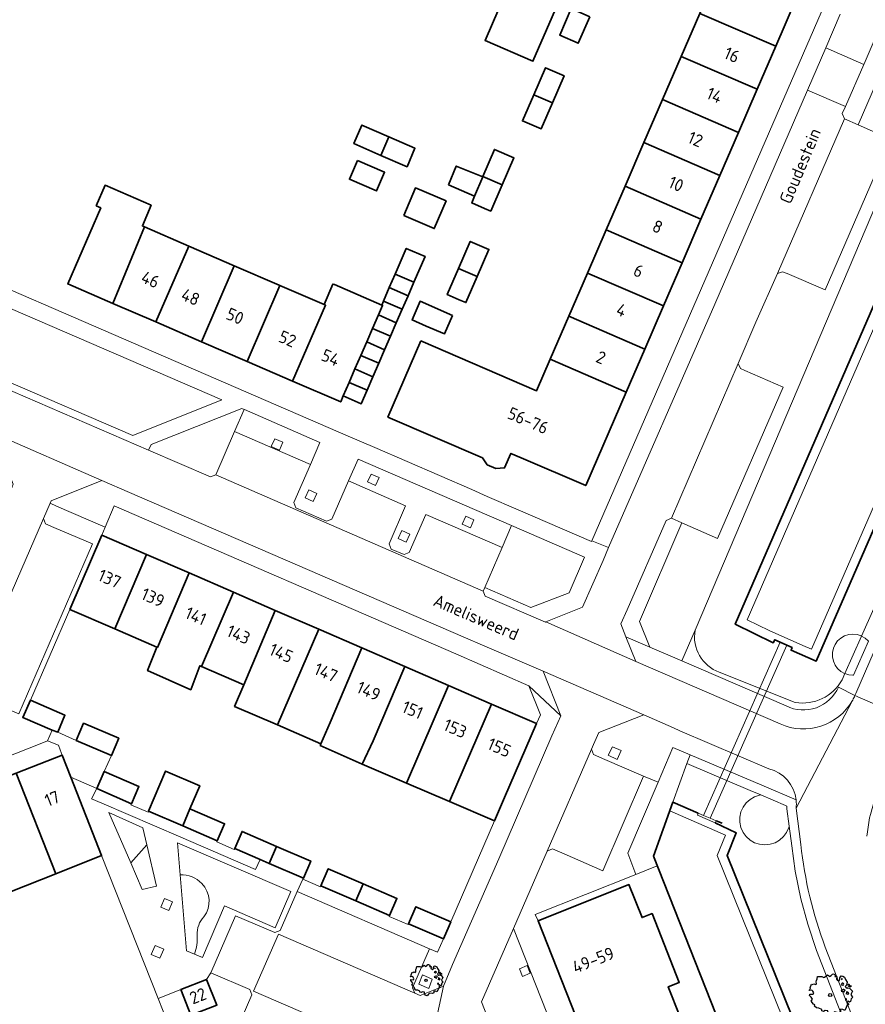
# Model space of a CAD drawing. Header units: metres. Extents: x 152391 to 157968, y 462336 to 467280.
# Tile 222 of 256: x 154868 to 154960, y 465073 to 465180. Entities that reach past the tile are written whole.
import ezdxf
from ezdxf.enums import TextEntityAlignment as Align

# ---------------------------------------------------------------- set-up
doc = ezdxf.new("R2010")
doc.units = ezdxf.units.M
doc.header["$LTSCALE"] = 0.75
doc.layers.get('0').update_dxf_attribs({"lineweight": 25})
for name, color, linetype, lineweight in [('B-GV-GR-BOOM-S', 252, 'Continuous', 25), ('B-WE-GK-BESCHOEIING-G', 251, 'GK-BESCHOEIING', 35), ('B-WE-GR-BEPLANTING_CULTUUR_HEESTERS-GV', 251, 'Continuous', 18), ('B-WE-GR-GROENVOORZIENING-GV', 251, 'Continuous', 18), ('B-WE-GR-HAAG-GV', 251, 'Continuous', 13), ('B-WE-IE-TERREINAFSCHEIDING_KUNSTMATIG_MUUR-GV', 251, 'Continuous', 18), ('B-WE-KW-KUNSTWERK_DUIKER-GV', 5, 'Continuous', 18), ('B-WE-OG-BEBOUWING-GV', 6, 'Continuous', 35), ('B-WE-OG-BEBOUWING-T18', 1, 'Continuous', 18), ('B-WE-OG-TERREIN_CULTUURSCHEIDING-GV', 251, 'Continuous', 18), ('B-WE-OG-TOPOGRAFIE-T18', 1, 'Continuous', 18), ('B-WE-OG-WATER_SLOOT-GV', 251, 'Continuous', 18), ('B-WE-VH-VERHARDING_ASFALT-GV', 251, 'Continuous', 18), ('B-WE-VH-VERHARDING_BETONSTRAATSTEEN-GV', 251, 'Continuous', 18), ('B-WE-VH-VERHARDING_HOUTSNIPPERS-GV', 251, 'Continuous', 18), ('B-WE-VH-VERHARDING_TEGEL-GV', 251, 'Continuous', 18)]:
    doc.layers.add(name, color=color, linetype=linetype, lineweight=lineweight)
doc.styles.add('NLCS-ISO-M750-T18', font='NLCS-ISO.ttf', dxfattribs={"height": 1.35})
doc.linetypes.add('GK-BESCHOEIING', pattern='A,30,-5,[1,NLCS.SHX,S=1,R=0,X=0,Y=0],-5', length=40)

# ---------------------------------------------------------------- blocks, each defined once
blk = doc.blocks.new('SGR-BOOM_21_30')
at = {"linetype": 'Continuous'}
for p, q in [((-1.13, 1.09), (-1.11, 1.19)), ((-1.12, 0.92), (-1.13, 1.09)), ((-1.11, 1.19), (-1.05, 1.33)), ((-1.05, 1.33), (-1.02, 1.5)), ((-1.02, 1.5), (-0.67, 1.5)), ((-0.67, 1.5), (-0.52, 1.43)), ((-0.52, 1.43), (-0.47, 1.45)), ((-0.47, 1.45), (-0.37, 1.55)), ((-0.37, 1.55), (-0.23, 1.65)), ((-0.23, 1.65), (-0.13, 1.58)), ((-0.13, 1.58), (-0.06, 1.52)), ((-0.06, 1.52), (0.07, 1.58)), ((0.07, 1.58), (0.2, 1.71)), ((0.2, 1.71), (0.26, 1.73)), ((0.26, 1.73), (0.33, 1.7)), ((0.33, 1.7), (0.39, 1.65)), ((0.4, 1.53), (0.38, 1.5)), ((0.38, 1.5), (0.53, 1.52)), ((0.39, 1.65), (0.4, 1.53)), ((0.54, 1.48), (0.51, 1.29)), ((0.51, 1.29), (0.57, 1.24)), ((0.53, 1.52), (0.54, 1.48)), ((0.57, 1.24), (0.69, 1.15)), ((0.69, 1.15), (0.75, 1.2)), ((0.75, 1.2), (0.8, 1.29)), ((0.79, 1.4), (0.89, 1.56)), ((0.8, 1.29), (0.79, 1.4)), ((0.89, 1.56), (1.02, 1.53)), ((0.97, 1.37), (0.93, 1.33)), ((0.93, 1.33), (0.95, 1.25)), ((0.95, 1.25), (0.96, 1.24)), ((0.96, 1.27), (0.97, 1.37)), ((1.02, 1.53), (1.16, 1.45)), ((1.16, 1.45), (1.25, 1.27)), ((1.25, 1.27), (1.38, 1.06)), ((-1.7, 0.37), (-1.66, 0.48)), ((-1.49, 0.41), (-1.7, 0.37)), ((-1.68, -0.03), (-1.67, 0.09)), ((-1.67, 0.09), (-1.39, 0.07)), ((-1.66, 0.48), (-1.6, 0.53)), ((-1.63, 0.58), (-1.53, 0.87)), ((-1.6, 0.53), (-1.63, 0.58)), ((-1.53, 0.87), (-1.46, 0.86)), ((-1.42, 0.33), (-1.49, 0.41)), ((-1.46, 0.86), (-1.34, 0.91)), ((-1.33, 0.18), (-1.42, 0.33)), ((-1.39, 0.07), (-1.33, 0.18)), ((-1.34, 0.91), (-1.18, 0.86)), ((-1.18, 0.86), (-1.12, 0.92)), ((0.94, 0.91), (0.89, 0.87)), ((0.89, 0.87), (0.93, 0.83)), ((0.93, 0.41), (0.89, 0.33)), ((0.89, 0.33), (1.03, 0.32)), ((0.93, 0.83), (0.98, 0.84)), ((1.05, 0.46), (0.93, 0.41)), ((0.97, 0.97), (0.94, 0.91)), ((1.03, 0.97), (0.97, 0.97)), ((0.98, 0.84), (1.03, 0.78)), ((1.08, 0.94), (1.03, 0.97)), ((1.03, 0.78), (1.08, 0.84)), ((1.03, 0.32), (1.11, 0.25)), ((1.11, 0.46), (1.05, 0.46)), ((1.12, 0.87), (1.08, 0.94)), ((1.08, 0.84), (1.12, 0.87)), ((1.22, 0.4), (1.11, 0.46)), ((1.11, 0.25), (1.2, 0.37)), ((1.2, 0.37), (1.24, 0.41)), ((1.32, 0.79), (1.23, 0.69)), ((1.23, 0.69), (1.27, 0.63)), ((1.27, 0.63), (1.38, 0.56)), ((1.34, 0.18), (1.31, 0.1)), ((1.43, 0.05), (1.31, 0.1)), ((1.38, 1.06), (1.32, 0.79)), ((1.36, 0.3), (1.34, 0.23)), ((1.34, 0.23), (1.34, 0.18)), ((1.43, 0.23), (1.36, 0.3)), ((1.38, 0.56), (1.44, 0.6)), ((1.47, 0.2), (1.43, 0.23)), ((1.43, 0.05), (1.51, 0.14)), ((1.47, 0.86), (1.44, 0.81)), ((1.44, 0.81), (1.46, 0.74)), ((1.44, 0.6), (1.57, 0.56)), ((1.46, 0.74), (1.53, 0.69)), ((1.54, 0.86), (1.47, 0.86)), ((1.51, 0.14), (1.47, 0.2)), ((1.53, 0.73), (1.64, 0.68)), ((1.53, 0.69), (1.54, 0.73)), ((1.62, 0.76), (1.54, 0.86)), ((1.57, 0.56), (1.64, 0.51)), ((1.73, 0.71), (1.62, 0.76)), ((1.64, 0.68), (1.73, 0.71)), ((1.64, 0.51), (1.81, 0.32)), ((1.72, 0.1), (1.67, 0.04)), ((1.67, 0.04), (1.76, -0.09)), ((1.81, 0.32), (1.72, 0.1)), ((-1.54, -0.18), (-1.68, -0.03)), ((-1.55, -0.51), (-1.49, -0.42)), ((-1.35, -0.75), (-1.55, -0.51)), ((-1.44, -0.32), (-1.54, -0.18)), ((-1.49, -0.42), (-1.44, -0.32)), ((-1.25, -0.78), (-1.35, -0.75)), ((-1.27, -0.9), (-1.25, -0.78)), ((-1.11, -1.05), (-1.27, -0.9)), ((-0.91, -1.08), (-1.11, -1.05)), ((1.29, -1.01), (1.18, -1.24)), ((1.29, -0.29), (1.24, -0.36)), ((1.24, -0.36), (1.25, -0.42)), ((1.26, -0.42), (1.33, -0.41)), ((1.33, -0.34), (1.29, -0.29)), ((1.36, -0.88), (1.29, -1.01)), ((1.33, -0.41), (1.33, -0.34)), ((1.37, -0.83), (1.36, -0.88)), ((1.48, -0.8), (1.37, -0.83)), ((1.46, -0.47), (1.39, -0.59)), ((1.39, -0.59), (1.43, -0.64)), ((1.43, -0.64), (1.5, -0.7)), ((1.58, -0.59), (1.46, -0.47)), ((1.5, -0.7), (1.48, -0.8)), ((1.66, -0.52), (1.58, -0.59)), ((1.68, -0.42), (1.66, -0.52)), ((1.72, -0.31), (1.68, -0.42)), ((1.84, -0.18), (1.72, -0.31)), ((1.76, -0.09), (1.84, -0.18)), ((-0.67, -1.18), (-0.91, -1.08)), ((-0.68, -1.29), (-0.67, -1.18)), ((-0.55, -1.33), (-0.68, -1.29)), ((-0.4, -1.26), (-0.55, -1.33)), ((-0.19, -1.28), (-0.4, -1.26)), ((-0.16, -1.43), (-0.19, -1.28)), ((-0.13, -1.49), (-0.16, -1.43)), ((-0.1, -1.61), (-0.13, -1.49)), ((0.11, -1.67), (-0.1, -1.61)), ((0.25, -1.52), (0.11, -1.67)), ((0.36, -1.38), (0.25, -1.52)), ((0.68, -1.44), (0.36, -1.38)), ((0.83, -1.36), (0.68, -1.44)), ((0.84, -1.16), (0.83, -1.36)), ((1.03, -1.18), (0.84, -1.16)), ((1.18, -1.24), (1.03, -1.18))]:
    blk.add_line(p, q, dxfattribs=at)
blk.add_circle((0, 0), 0.126, dxfattribs=at)
blk = doc.blocks.new('SGR-BOOM_31_50')
at = {"linetype": 'Continuous'}
for p, q in [((-0.49, 2.06), (-0.3, 2.2)), ((-0.3, 2.2), (-0.18, 2.11)), ((0.09, 2.11), (0.27, 2.28)), ((0.27, 2.28), (0.35, 2.31)), ((0.35, 2.31), (0.44, 2.26)), ((0.44, 2.26), (0.52, 2.2)), ((0.52, 2.2), (0.54, 2.04)), ((-2.18, 0.77), (-2.04, 1.17)), ((-2.04, 1.17), (-1.94, 1.14)), ((-1.94, 1.14), (-1.79, 1.21)), ((-1.79, 1.21), (-1.57, 1.14)), ((-1.57, 1.14), (-1.49, 1.23)), ((-1.51, 1.45), (-1.48, 1.58)), ((-1.49, 1.23), (-1.51, 1.45)), ((-1.48, 1.58), (-1.4, 1.78)), ((-1.4, 1.78), (-1.36, 2)), ((-1.36, 2), (-0.89, 2)), ((-0.89, 2), (-0.69, 1.91)), ((-0.69, 1.91), (-0.63, 1.93)), ((-0.63, 1.93), (-0.49, 2.06)), ((-0.18, 2.11), (-0.08, 2.02)), ((-0.08, 2.02), (0.09, 2.11)), ((0.54, 2.04), (0.51, 2)), ((0.51, 2), (0.71, 2.02)), ((0.72, 1.98), (0.68, 1.71)), ((0.68, 1.71), (0.75, 1.65)), ((0.71, 2.02), (0.72, 1.98)), ((0.75, 1.65), (0.92, 1.54)), ((0.92, 1.54), (1, 1.6)), ((1, 1.6), (1.06, 1.71)), ((1.05, 1.87), (1.19, 2.09)), ((1.06, 1.71), (1.05, 1.87)), ((1.19, 2.09), (1.36, 2.04)), ((1.25, 1.21), (1.19, 1.17)), ((1.19, 1.17), (1.23, 1.1)), ((1.3, 1.82), (1.23, 1.78)), ((1.23, 1.78), (1.27, 1.67)), ((1.23, 1.1), (1.31, 1.12)), ((1.3, 1.3), (1.25, 1.21)), ((1.27, 1.67), (1.28, 1.65)), ((1.28, 1.69), (1.3, 1.82)), ((1.37, 1.3), (1.3, 1.3)), ((1.31, 1.12), (1.37, 1.03)), ((1.36, 2.04), (1.54, 1.93)), ((1.44, 1.25), (1.37, 1.3)), ((1.37, 1.03), (1.44, 1.12)), ((1.5, 1.17), (1.44, 1.25)), ((1.44, 1.12), (1.5, 1.17)), ((1.54, 1.93), (1.67, 1.69)), ((1.67, 1.69), (1.84, 1.41)), ((1.84, 1.41), (1.76, 1.06)), ((1.96, 1.14), (1.92, 1.08)), ((1.92, 1.08), (1.95, 0.99)), ((2.06, 1.14), (1.96, 1.14)), ((2.16, 1.01), (2.06, 1.14)), ((-2.27, 0.49), (-2.21, 0.64)), ((-1.99, 0.55), (-2.27, 0.49)), ((-2.24, -0.04), (-2.22, 0.11)), ((-2.22, 0.11), (-1.85, 0.09)), ((-2.21, 0.64), (-2.13, 0.71)), ((-2.13, 0.71), (-2.18, 0.77)), ((-1.9, 0.44), (-1.99, 0.55)), ((-1.77, 0.25), (-1.9, 0.44)), ((-1.85, 0.09), (-1.77, 0.25)), ((1.23, 0.55), (1.19, 0.44)), ((1.19, 0.44), (1.37, 0.42)), ((1.4, 0.62), (1.23, 0.55)), ((1.37, 0.42), (1.48, 0.33)), ((1.48, 0.62), (1.4, 0.62)), ((1.62, 0.53), (1.48, 0.62)), ((1.48, 0.33), (1.61, 0.49)), ((1.61, 0.49), (1.65, 0.55)), ((1.76, 1.06), (1.64, 0.93)), ((1.64, 0.93), (1.7, 0.84)), ((1.7, 0.84), (1.84, 0.75)), ((1.79, 0.25), (1.75, 0.14)), ((1.91, 0.07), (1.75, 0.14)), ((1.81, 0.4), (1.79, 0.31)), ((1.79, 0.31), (1.79, 0.25)), ((1.9, 0.31), (1.81, 0.4)), ((1.84, 0.75), (1.92, 0.79)), ((1.96, 0.27), (1.9, 0.31)), ((1.91, 0.07), (2.01, 0.18)), ((1.92, 0.79), (2.09, 0.75)), ((1.95, 0.99), (2.04, 0.93)), ((2.01, 0.18), (1.96, 0.27)), ((2.04, 0.97), (2.18, 0.9)), ((2.04, 0.93), (2.06, 0.97)), ((2.09, 0.75), (2.18, 0.68)), ((2.3, 0.95), (2.16, 1.01)), ((2.18, 0.9), (2.3, 0.95)), ((2.18, 0.68), (2.41, 0.42)), ((2.29, 0.14), (2.23, 0.05)), ((2.23, 0.05), (2.35, -0.13)), ((2.41, 0.42), (2.29, 0.14)), ((-2.05, -0.24), (-2.24, -0.04)), ((-2.07, -0.67), (-1.99, -0.56)), ((-1.8, -1), (-2.07, -0.67)), ((-1.91, -0.43), (-2.05, -0.24)), ((-1.99, -0.56), (-1.91, -0.43)), ((-1.67, -1.05), (-1.8, -1)), ((-1.7, -1.2), (-1.67, -1.05)), ((1.72, -0.39), (1.65, -0.48)), ((1.65, -0.48), (1.67, -0.56)), ((1.68, -0.56), (1.78, -0.54)), ((1.78, -0.45), (1.72, -0.39)), ((1.78, -0.54), (1.78, -0.45)), ((1.98, -1.07), (1.82, -1.11)), ((1.95, -0.63), (1.85, -0.78)), ((1.85, -0.78), (1.9, -0.85)), ((1.9, -0.85), (1.99, -0.94)), ((2.1, -0.78), (1.95, -0.63)), ((1.99, -0.94), (1.98, -1.07)), ((2.21, -0.7), (2.1, -0.78)), ((2.24, -0.56), (2.21, -0.7)), ((2.29, -0.41), (2.24, -0.56)), ((2.46, -0.24), (2.29, -0.41)), ((2.35, -0.13), (2.46, -0.24)), ((-1.48, -1.4), (-1.7, -1.2)), ((-1.22, -1.44), (-1.48, -1.4)), ((-0.89, -1.57), (-1.22, -1.44)), ((-0.91, -1.72), (-0.89, -1.57)), ((-0.73, -1.77), (-0.91, -1.72)), ((-0.53, -1.68), (-0.73, -1.77)), ((-0.25, -1.7), (-0.53, -1.68)), ((-0.21, -1.9), (-0.25, -1.7)), ((-0.18, -1.99), (-0.21, -1.9)), ((-0.13, -2.14), (-0.18, -1.99)), ((0.34, -2.03), (0.15, -2.23)), ((0.47, -1.83), (0.34, -2.03)), ((0.91, -1.92), (0.47, -1.83)), ((1.11, -1.81), (0.91, -1.92)), ((1.13, -1.55), (1.11, -1.81)), ((1.37, -1.57), (1.13, -1.55)), ((1.58, -1.66), (1.37, -1.57)), ((1.72, -1.35), (1.58, -1.66)), ((1.81, -1.18), (1.72, -1.35)), ((1.82, -1.11), (1.81, -1.18)), ((0.15, -2.23), (-0.13, -2.14))]:
    blk.add_line(p, q, dxfattribs=at)
blk.add_circle((0, 0), 0.169, dxfattribs=at)

msp = doc.modelspace()

# ---------------------------------------------------------------- linework, layer by layer
at = {"layer": 'B-WE-GK-BESCHOEIING-G'}
for points in [[(154945.88, 465114.8), (154950.02, 465112.79), (154950.18, 465113.11), (154952.07, 465112.26), (154951.96, 465111.96), (154954.69, 465110.78), (154983.83, 465177.66)], [(154972.67, 465176.47), (154945.88, 465114.8), (154950.02, 465112.79), (154950.18, 465113.11), (154950.76, 465112.85)], [(154936.99, 465089.59), (154939.12, 465095.47)], [(154939.12, 465095.47), (154941.86, 465094.27)], [(154943.71, 465093.2), (154945.99, 465092.11), (154945, 465089.68), (154959.28, 465054.27)], [(154943.81, 465093.44), (154944.48, 465093.18)], [(154952.87, 465049.41), (154936.99, 465089.59)]]:
    msp.add_lwpolyline(points, dxfattribs=at)
at = {"layer": 'B-WE-GR-BEPLANTING_CULTUUR_HEESTERS-GV'}
for points in [[(154880.43, 465135.3), (154890.1, 465139.16), (154862.84, 465150.94), (154866.36, 465141.39)], [(154891.48, 465135.74), (154892.53, 465138.12), (154892.28, 465138.22), (154882.44, 465134.34), (154882.14, 465133.7), (154888.86, 465130.8), (154889.44, 465131.01), (154891.47, 465135.74)], [(154920.56, 465123.13), (154918.66, 465118.77), (154923.68, 465116.62), (154927.83, 465118.2), (154929.52, 465122.09), (154921.57, 465125.51)], [(154938.78, 465094.53), (154939.12, 465095.47), (154940.64, 465099.65), (154940.98, 465100.59), (154939.1, 465101.39), (154937.5, 465097.63), (154934.23, 465089.92), (154935.08, 465087.61), (154937.41, 465088.53), (154936.99, 465089.59)], [(154880.2, 465088.88), (154881.95, 465090.84), (154881.53, 465092.67), (154877.83, 465094.33)]]:
    msp.add_lwpolyline(points, close=True, dxfattribs=at)
msp.add_lwpolyline([(154887.14, 465078.94), (154888.01, 465078.57), (154890.41, 465084.19), (154895.91, 465081.81), (154897.6, 465085.74), (154885.3, 465091.03), (154885.59, 465087.58)], dxfattribs=at)
for points in [[(154885.59, 465087.58, -0.221908), (154887.92, 465086.61)], [(154887.92, 465086.61, -0.378983), (154888.15, 465083.01)], [(154888.15, 465083.01, 0.206077), (154887.44, 465081.01)], [(154887.44, 465081.01, -0.084037), (154887.14, 465078.94)]]:
    msp.add_lwpolyline(points, format="xyb", dxfattribs=at)
at = {"layer": 'B-WE-GR-GROENVOORZIENING-GV'}
for points in [[(154895.48, 465134.1), (154896.36, 465133.7), (154896.73, 465134.57), (154895.86, 465134.95)], [(154905.94, 465130.26), (154906.81, 465129.86), (154907.18, 465130.73), (154906.31, 465131.11)], [(154899.17, 465128.53), (154900.04, 465128.13), (154900.41, 465129.01), (154899.54, 465129.38)], [(154916.23, 465125.68), (154917.11, 465125.28), (154917.48, 465126.15), (154916.61, 465126.53)], [(154909.27, 465124.1), (154910.14, 465123.71), (154910.52, 465124.58), (154909.65, 465124.96)], [(154932.07, 465100.55), (154933.05, 465100.09), (154933.48, 465101.08), (154932.54, 465101.48)], [(154885.85, 465092.88), (154882.14, 465094.48), (154882.09, 465094.36), (154880.23, 465095.17), (154880.28, 465095.29), (154876.52, 465096.93), (154875.95, 465095.83), (154877.06, 465095.35), (154885.64, 465091.64), (154893.77, 465088.14), (154894.25, 465089.24), (154891.5, 465090.43), (154891.45, 465090.32), (154889.56, 465091.14), (154889.61, 465091.26)], [(154883.47, 465084.04), (154884.34, 465083.68), (154884.74, 465084.63), (154883.86, 465084.99)], [(154883.8, 465079.47), (154882.85, 465079.88), (154882.43, 465078.91), (154883.38, 465078.5)], [(154922.46, 465077.35), (154922.77, 465076.53), (154923.61, 465076.89), (154923.28, 465077.7)], [(154911.91, 465076.7), (154911.51, 465075.67), (154912.59, 465075.23), (154912.97, 465076.23)]]:
    msp.add_lwpolyline(points, close=True, dxfattribs=at)
at = {"layer": 'B-WE-GR-HAAG-GV'}
msp.add_lwpolyline([(154880.28, 465095.29), (154876.52, 465096.93), (154875.95, 465095.83), (154877.06, 465095.35), (154885.64, 465091.64), (154893.77, 465088.14), (154894.25, 465089.24), (154891.5, 465090.43), (154891.45, 465090.32), (154889.56, 465091.14), (154889.61, 465091.26), (154885.85, 465092.88), (154882.14, 465094.48), (154882.09, 465094.36), (154880.23, 465095.17)], close=True, dxfattribs=at)
at = {"layer": 'B-WE-IE-TERREINAFSCHEIDING_KUNSTMATIG_MUUR-GV'}
msp.add_lwpolyline([(154941.86, 465094.27), (154941.77, 465094.03), (154943.71, 465093.2), (154943.81, 465093.44), (154943.16, 465093.72), (154942.44, 465094.02)], close=True, dxfattribs=at)
at = {"layer": 'B-WE-KW-KUNSTWERK_DUIKER-GV'}
msp.add_lwpolyline([(154951.48, 465112.53), (154950.76, 465112.85), (154942.44, 465094.02), (154943.16, 465093.72)], close=True, dxfattribs=at)
at = {"layer": 'B-WE-OG-BEBOUWING-GV'}
for points in [[(154927.49, 465184.23), (154922.27, 465186.49), (154918.71, 465178.23), (154923.91, 465175.97)], [(154942.05, 465181.17), (154950.29, 465177.6), (154952.44, 465182.55), (154944.19, 465186.12)], [(154930.07, 465180.8), (154928.05, 465181.68), (154926.81, 465178.8), (154928.82, 465177.92)], [(154950.29, 465177.6), (154942.05, 465181.17), (154940.02, 465176.49), (154948.27, 465172.92)], [(154948.27, 465172.92), (154940.02, 465176.49), (154937.99, 465171.81), (154946.24, 465168.24)], [(154924, 465172.32), (154926.02, 465171.44), (154927.29, 465174.38), (154925.27, 465175.26)], [(154926.02, 465171.44), (154924, 465172.32), (154922.77, 465169.49), (154924.79, 465168.61)], [(154935.97, 465167.13), (154944.22, 465163.55), (154946.24, 465168.24), (154937.99, 465171.81)], [(154907.39, 465165.73), (154908.26, 465167.75), (154905.31, 465169.03), (154904.45, 465167.01)], [(154908.26, 465167.75), (154907.39, 465165.73), (154910.23, 465164.5), (154911.09, 465166.52)], [(154944.22, 465163.55), (154935.97, 465167.13), (154933.92, 465162.38), (154942.16, 465158.81)], [(154920.55, 465162.53), (154921.83, 465165.46), (154919.72, 465166.38), (154918.47, 465163.43)], [(154904.84, 465165.17), (154903.97, 465163.15), (154906.91, 465161.88), (154907.78, 465163.9)], [(154914.72, 465162.55), (154917.57, 465161.32), (154918.45, 465163.39), (154915.58, 465164.58)], [(154918.45, 465163.39), (154917.57, 465161.32), (154917.26, 465160.58), (154918.65, 465159.97), (154919.32, 465159.68), (154920.55, 465162.53), (154918.47, 465163.43)], [(154876.46, 465160.24), (154876.94, 465160.03), (154873.36, 465151.77), (154878.27, 465149.65), (154881.7, 465157.97), (154881.47, 465158.07), (154882.41, 465160.31), (154877.41, 465162.5)], [(154909.87, 465159.2), (154913.19, 465157.78), (154914.47, 465160.79), (154911.14, 465162.2)], [(154933.92, 465162.38), (154931.86, 465157.63), (154940.11, 465154.06), (154942.16, 465158.81)], [(154882.93, 465147.64), (154886.5, 465155.89), (154881.7, 465157.97), (154878.27, 465149.65)], [(154929.83, 465152.95), (154938.08, 465149.38), (154940.11, 465154.06), (154931.86, 465157.63)], [(154887.88, 465145.49), (154891.46, 465153.75), (154886.5, 465155.89), (154882.93, 465147.64)], [(154915.83, 465153.46), (154917.85, 465152.58), (154919.12, 465155.51), (154917.1, 465156.39)], [(154908.93, 465152.83), (154910.97, 465151.95), (154912.18, 465154.75), (154910.14, 465155.63)], [(154887.88, 465145.49), (154892.84, 465143.35), (154896.41, 465151.6), (154896.34, 465151.64), (154891.46, 465153.75)], [(154910.97, 465151.95), (154908.93, 465152.83), (154908.3, 465151.37), (154910.33, 465150.48)], [(154917.85, 465152.58), (154915.83, 465153.46), (154914.6, 465150.61), (154915.9, 465150.05), (154916.62, 465149.74)], [(154927.81, 465148.27), (154936.06, 465144.69), (154938.08, 465149.38), (154929.83, 465152.95)], [(154892.84, 465143.35), (154897.79, 465141.2), (154901.37, 465149.46), (154901.21, 465149.53), (154896.41, 465151.6)], [(154901.37, 465149.46), (154897.79, 465141.2), (154903.02, 465138.94), (154903.3, 465139.6), (154903.94, 465141.07), (154904.57, 465142.53), (154905.21, 465144), (154905.84, 465145.46), (154906.48, 465146.93), (154907.11, 465148.4), (154907.56, 465149.43), (154907.47, 465149.47), (154902.34, 465151.69), (154902.18, 465151.76), (154901.21, 465149.53)], [(154908.3, 465151.37), (154907.66, 465149.9), (154909.7, 465149.02), (154910.33, 465150.48)], [(154909.06, 465147.55), (154909.7, 465149.02), (154907.66, 465149.9), (154907.47, 465149.47), (154907.56, 465149.43), (154907.11, 465148.4)], [(154915.16, 465148.35), (154911.64, 465149.88), (154910.77, 465147.86), (154912.31, 465147.19), (154914.29, 465146.34)], [(154909.06, 465147.55), (154907.11, 465148.4), (154906.48, 465146.93), (154908.43, 465146.09)], [(154934.03, 465140.01), (154936.06, 465144.69), (154927.81, 465148.27), (154925.79, 465143.59)], [(154908.43, 465146.09), (154906.48, 465146.93), (154905.84, 465145.46), (154907.79, 465144.62)], [(154905.84, 465145.46), (154905.21, 465144), (154907.16, 465143.15), (154907.79, 465144.62)], [(154911.73, 465145.58), (154908.15, 465137.31), (154918.42, 465132.86), (154918.64, 465132.54), (154918.94, 465132.1), (154919.86, 465131.7), (154920.83, 465131.77), (154921.52, 465133.36), (154922.63, 465132.88), (154929.64, 465129.85), (154934.03, 465140.01), (154925.79, 465143.59), (154924.29, 465140.14)], [(154905.21, 465144), (154904.57, 465142.53), (154906.52, 465141.69), (154907.16, 465143.15)], [(154903.94, 465141.07), (154905.89, 465140.22), (154906.52, 465141.69), (154904.57, 465142.53)], [(154905.89, 465140.22), (154903.94, 465141.07), (154903.3, 465139.6), (154905.25, 465138.75)], [(154873.57, 465116.39), (154878.46, 465114.28), (154881.93, 465122.36), (154877.08, 465124.46)], [(154886.54, 465120.36), (154881.93, 465122.36), (154878.46, 465114.28), (154883.05, 465112.29), (154883.1, 465112.27)], [(154886.54, 465120.36), (154883.1, 465112.27), (154883.05, 465112.29), (154882.04, 465109.75), (154886.72, 465107.67), (154887.72, 465110.28), (154887.88, 465110.21), (154891.37, 465118.27)], [(154895.9, 465116.3), (154891.37, 465118.27), (154887.88, 465110.21), (154892.5, 465108.21)], [(154895.9, 465116.3), (154892.5, 465108.21), (154891.48, 465105.86), (154896.14, 465103.85), (154900.63, 465114.25)], [(154905.31, 465112.23), (154900.63, 465114.25), (154896.14, 465103.85), (154900.87, 465101.8), (154901.88, 465104.13)], [(154905.31, 465112.23), (154901.88, 465104.13), (154900.87, 465101.8), (154900.8, 465101.63), (154905.36, 465099.6), (154906.54, 465102.12), (154909.97, 465110.21)], [(154914.74, 465108.14), (154909.97, 465110.21), (154906.54, 465102.12), (154905.36, 465099.6), (154910.18, 465097.53)], [(154919.41, 465106.12), (154914.74, 465108.14), (154910.18, 465097.53), (154914.85, 465095.53)], [(154872.27, 465103.05), (154873.06, 465104.91), (154869.3, 465106.54), (154868.48, 465104.67), (154871.67, 465103.3)], [(154914.85, 465095.53), (154919.73, 465093.44), (154919.74, 465093.44), (154920.81, 465095.95), (154924.3, 465104), (154919.41, 465106.12)], [(154878.11, 465100.53), (154878.91, 465102.41), (154875.08, 465104.04), (154874.28, 465102.16)], [(154873.69, 465098.16), (154872.74, 465100.57), (154867.75, 465098.6), (154872.08, 465087.69), (154877.04, 465089.65)], [(154862.89, 465096.69), (154867.22, 465085.77), (154872.08, 465087.69), (154867.75, 465098.6)], [(154877.31, 465098.8), (154876.52, 465096.93), (154880.28, 465095.29), (154881.09, 465097.15)], [(154885.85, 465092.88), (154886.63, 465094.73), (154887.71, 465097.25), (154883.99, 465098.84), (154882.14, 465094.48)], [(154886.63, 465094.73), (154885.85, 465092.88), (154889.61, 465091.26), (154890.41, 465093.11)], [(154896.05, 465090.65), (154892.3, 465092.28), (154891.5, 465090.43), (154894.25, 465089.24), (154895.26, 465088.8)], [(154898.96, 465087.2), (154899.76, 465089.05), (154896.05, 465090.65), (154895.26, 465088.8)], [(154905.47, 465086.59), (154901.67, 465088.23), (154900.87, 465086.37), (154904.67, 465084.73)], [(154908.33, 465083.15), (154909.13, 465085), (154905.47, 465086.59), (154904.67, 465084.73)], [(154930.09, 465068.34), (154939.87, 465072.21), (154938.61, 465075.4), (154939.8, 465075.87), (154936.85, 465083.36), (154935.76, 465082.92), (154934.33, 465086.5), (154924.47, 465082.57)], [(154914.17, 465080.62), (154914.79, 465082.04), (154914.98, 465082.47), (154911.19, 465084.1), (154910.39, 465082.25)], [(154885.65, 465075.09), (154886.75, 465072.3), (154889.56, 465073.41), (154888.45, 465076.19)]]:
    msp.add_lwpolyline(points, close=True, dxfattribs=at)
at = {"layer": 'B-WE-OG-TERREIN_CULTUURSCHEIDING-GV'}
for points in [[(154940.1, 465110.8), (154941.53, 465114.16), (154968.73, 465178.16), (154967.35, 465178.76), (154967.39, 465178.86), (154965.06, 465179.88), (154963.69, 465179.33), (154959.23, 465169.05), (154962.77, 465167.51), (154955.65, 465151.13), (154951.51, 465152.89), (154951.01, 465153.1), (154950.47, 465152.89), (154948.14, 465147.62), (154946.21, 465143.11), (154946.45, 465142.57), (154946.91, 465142.37), (154951.08, 465140.55), (154943.95, 465124.1), (154940.08, 465125.81), (154935.49, 465115.09), (154936.62, 465112.3)], [(154957.8, 465109.43), (154958.21, 465109.29), (154958.67, 465109.25), (154958.75, 465109.25), (154960.36, 465112.96), (154960.34, 465112.98), (154959.99, 465113.29), (154959.62, 465113.51)]]:
    msp.add_lwpolyline(points, close=True, dxfattribs=at)
for points in [[(154957.11, 465107.96), (154958.89, 465107.04), (154958.99, 465107.28), (154981.39, 465159.03), (154988.46, 465175.29)], [(154987.14, 465175.41), (154986.59, 465174.18), (154984.4, 465169.24), (154984.39, 465169.23), (154974.58, 465147.15), (154974.58, 465146.4), (154974.47, 465145.54), (154973.64, 465143.61), (154973.41, 465143.38), (154973.01, 465143.14), (154972.77, 465143.09), (154966.62, 465129.26), (154965.4, 465126.51), (154959.62, 465113.51), (154959.99, 465113.29), (154960.34, 465112.98), (154960.36, 465112.96), (154958.75, 465109.25), (154958.67, 465109.25), (154958.21, 465109.29), (154957.8, 465109.43), (154957.5, 465108.74)], [(154941.53, 465114.16), (154940.1, 465110.8), (154951.42, 465105.91)], [(154952.4, 465106.29), (154944.15, 465109.58)], [(154952.5, 465095.7), (154948.76, 465097.29), (154940.98, 465100.59), (154940.64, 465099.65), (154947.52, 465096.73), (154948.65, 465096.25), (154951.36, 465095.1), (154951.5, 465095.04), (154951.5, 465094.73), (154951.75, 465092.86), (154952.03, 465090.72), (154952.38, 465087.98), (154953.01, 465084.95), (154953.77, 465082.19), (154954.73, 465079.35), (154957.04, 465073.41), (154958.6, 465069.4), (154964.36, 465054.59)], [(154953.02, 465090.85), (154952.5, 465094.8)], [(154965.29, 465054.95), (154959.49, 465069.88), (154955.67, 465079.69)]]:
    msp.add_lwpolyline(points, dxfattribs=at)
for points in [[(154944.15, 465109.58, -0.366584), (154941.53, 465114.16)], [(154957.5, 465108.74, -0.315258), (154952.4, 465106.29)], [(154951.42, 465105.91, 0.425003), (154957.11, 465107.96)], [(154952.5, 465094.8, 0.056541), (154952.5, 465095.7)], [(154955.67, 465079.69, -0.064497), (154953.02, 465090.85)]]:
    msp.add_lwpolyline(points, format="xyb", dxfattribs=at)
at = {"layer": 'B-WE-OG-WATER_SLOOT-GV'}
for points in [[(155029.88, 465209.78), (155000, 465197.97), (154978.27, 465189.38), (154972.67, 465176.47), (154973.58, 465176.08), (154947.18, 465115.28), (154949.57, 465114.12), (154953.23, 465112.5), (154954.17, 465112.09), (154982.93, 465178.11), (154984.74, 465180.86), (154986.55, 465183.04), (154988.22, 465184.7), (154990.4, 465186.49), (154992.35, 465187.81), (154994.83, 465189.16), (154995.69, 465189.56), (155054.77, 465213.02), (155054.12, 465214.73), (155053.7, 465215.85), (155052.59, 465218.75)], [(154959.62, 465113.51), (154959.58, 465113.53), (154959.14, 465113.67), (154958.67, 465113.72), (154958.21, 465113.67), (154957.77, 465113.53), (154957.36, 465113.29), (154957.01, 465112.98), (154956.74, 465112.6), (154956.55, 465112.18), (154956.45, 465111.72), (154956.45, 465111.25), (154956.55, 465110.79), (154956.74, 465110.36), (154957.01, 465109.99), (154957.36, 465109.67), (154957.77, 465109.44), (154957.8, 465109.43)], [(154951.75, 465092.86), (154951.5, 465094.73), (154951.5, 465095.04), (154951.36, 465095.1), (154948.65, 465096.25), (154948.53, 465096.23), (154947.99, 465096.05), (154947.49, 465095.76), (154947.07, 465095.38), (154946.73, 465094.92), (154946.5, 465094.4), (154946.38, 465093.84), (154946.38, 465093.27), (154946.5, 465092.71), (154946.73, 465092.18), (154947.07, 465091.72), (154947.49, 465091.34), (154947.99, 465091.05), (154948.53, 465090.88), (154949.1, 465090.82), (154949.67, 465090.88), (154950.21, 465091.05), (154950.71, 465091.34), (154951.14, 465091.72), (154951.47, 465092.18), (154951.7, 465092.71)]]:
    msp.add_lwpolyline(points, close=True, dxfattribs=at)
for points in [[(154968.73, 465178.16), (154941.53, 465114.16)], [(154982.93, 465178.11), (154954.17, 465112.09), (154953.23, 465112.5), (154949.57, 465114.12), (154947.18, 465115.28), (154973.58, 465176.08)], [(154963.1, 465130.08), (154954.69, 465110.78), (154951.96, 465111.96), (154952.07, 465112.26), (154951.48, 465112.53), (154950.76, 465112.85), (154950.18, 465113.11), (154950.02, 465112.79), (154945.88, 465114.8), (154972.67, 465176.47)], [(154972.67, 465176.47), (154945.88, 465114.8), (154950.02, 465112.79), (154950.18, 465113.11), (154950.76, 465112.85), (154951.48, 465112.53), (154952.07, 465112.26), (154951.96, 465111.96), (154954.69, 465110.78), (154963.1, 465130.08)], [(154957.5, 465108.74), (154957.8, 465109.43), (154957.77, 465109.44), (154957.36, 465109.67), (154957.01, 465109.99), (154956.74, 465110.36), (154956.55, 465110.79), (154956.45, 465111.25), (154956.45, 465111.72), (154956.55, 465112.18), (154956.74, 465112.6), (154957.01, 465112.98), (154957.36, 465113.29), (154957.77, 465113.53), (154958.21, 465113.67), (154958.67, 465113.72), (154959.14, 465113.67), (154959.58, 465113.53), (154959.62, 465113.51), (154965.4, 465126.51)], [(154944.15, 465109.58), (154952.4, 465106.29)], [(154940.64, 465099.65), (154939.12, 465095.47), (154941.86, 465094.27), (154942.44, 465094.02), (154943.16, 465093.72), (154943.81, 465093.44), (154943.71, 465093.2), (154945.99, 465092.11), (154945, 465089.68), (154959.28, 465054.27)], [(154957.04, 465073.41), (154954.73, 465079.35), (154953.77, 465082.19), (154953.01, 465084.95), (154952.38, 465087.98), (154952.03, 465090.72), (154951.75, 465092.86), (154951.7, 465092.71), (154951.47, 465092.18), (154951.14, 465091.72), (154950.71, 465091.34), (154950.21, 465091.05), (154949.67, 465090.88), (154949.1, 465090.82), (154948.53, 465090.88), (154947.99, 465091.05), (154947.49, 465091.34), (154947.07, 465091.72), (154946.73, 465092.18), (154946.5, 465092.71), (154946.38, 465093.27), (154946.38, 465093.84), (154946.5, 465094.4), (154946.73, 465094.92), (154947.07, 465095.38), (154947.49, 465095.76), (154947.99, 465096.05), (154948.53, 465096.23), (154948.65, 465096.25), (154947.52, 465096.73), (154940.64, 465099.65)], [(154939.12, 465095.47), (154938.78, 465094.53), (154944.82, 465091.88), (154943.92, 465089.68), (154958.33, 465053.93)], [(154959.28, 465054.27), (154945, 465089.68), (154945.99, 465092.11), (154943.71, 465093.2), (154941.77, 465094.03), (154941.86, 465094.27), (154939.12, 465095.47)], [(154958.33, 465053.93), (154943.92, 465089.68), (154944.82, 465091.88), (154938.78, 465094.53), (154936.99, 465089.59), (154937.41, 465088.53), (154952.9, 465049.34), (154950.68, 465044.25), (154941.52, 465040.68), (154936.18, 465038.56)]]:
    msp.add_lwpolyline(points, dxfattribs=at)
for points in [[(154941.53, 465114.16, 0.366584), (154944.15, 465109.58)], [(154952.4, 465106.29, 0.315258), (154957.5, 465108.74)]]:
    msp.add_lwpolyline(points, format="xyb", dxfattribs=at)
at = {"layer": 'B-WE-VH-VERHARDING_ASFALT-GV'}
for points in [[(154988.46, 465175.29), (154981.39, 465159.03), (154958.99, 465107.28), (154958.89, 465107.04), (154964.46, 465104.64), (154974.62, 465128.15), (154974.62, 465128.16), (154979.66, 465139.77), (154991.2, 465166.47), (154992.58, 465169.65), (154992.88, 465170.24)], [(154950.77, 465103.97), (154935.09, 465110.76), (154925.29, 465115.05), (154925.26, 465115.03), (154918.73, 465117.84), (154918.5, 465118.4), (154889.44, 465131.01), (154888.86, 465130.8), (154882.14, 465133.7), (154866.05, 465140.66), (154864.08, 465136.06), (154865.24, 465135.55), (154877.06, 465130.41), (154877.07, 465130.42), (154880.08, 465129.1), (154900.76, 465120.15), (154916.33, 465113.42), (154918.68, 465112.4), (154925.01, 465109.68), (154925.02, 465109.68), (154935.94, 465104.94), (154939.19, 465103.52), (154939.87, 465103.22), (154949.53, 465099.09)], [(154958.65, 465106.56), (154958.62, 465106.51), (154952.5, 465094.8), (154953.02, 465090.85)], [(154960.19, 465091.78), (154960.25, 465092.23), (154960.46, 465093.75), (154960.57, 465094.12), (154961.26, 465096.57), (154961.98, 465098.77), (154962.12, 465099.22), (154962.74, 465100.64), (154964.46, 465104.64), (154958.89, 465107.04)], [(154952.5, 465094.8), (154958.62, 465106.51)], [(154955.67, 465079.69), (154959.49, 465069.88), (154965.29, 465054.95)]]:
    msp.add_lwpolyline(points, dxfattribs=at)
for points in [[(154958.89, 465107.04, -0.018257), (154958.65, 465106.56)], [(154958.62, 465106.51, -0.388855), (154950.77, 465103.97)], [(154949.53, 465099.09, -0.312676), (154952.5, 465095.7)], [(154952.5, 465095.7, -0.056541), (154952.5, 465094.8)], [(154953.02, 465090.85, 0.064497), (154955.67, 465079.69)]]:
    msp.add_lwpolyline(points, format="xyb", dxfattribs=at)
at = {"layer": 'B-WE-VH-VERHARDING_BETONSTRAATSTEEN-GV'}
for points in [[(154957.3, 465181.08), (154955.72, 465177.42), (154959.86, 465175.62), (154960.01, 465175.95), (154963, 465182.99)], [(154804.57, 465079.89), (154826.38, 465088.54), (154829.46, 465089.76), (154831.29, 465090.51), (154836.56, 465092.57), (154853.17, 465099.19), (154860.14, 465101.92), (154861.76, 465105.65), (154862.37, 465107.05), (154870.72, 465126.29), (154871.44, 465127.93), (154871.57, 465128.21), (154877.06, 465130.41), (154865.24, 465135.55), (154867.44, 465130.02), (154867.32, 465129.73), (154866.64, 465128.16), (154859.51, 465111.69), (154857.82, 465107.79)], [(154919.85, 465069.88), (154918.31, 465073.77), (154921.79, 465081.72), (154924.34, 465087.56), (154925.45, 465090.15), (154930.27, 465101.22), (154930.48, 465101.71), (154931.06, 465103.03), (154935.94, 465104.94), (154925.02, 465109.68), (154926.92, 465104.85), (154925.96, 465102.65), (154920.19, 465089.32), (154915.18, 465077.81), (154914.17, 465075.48), (154911.92, 465064.93)]]:
    msp.add_lwpolyline(points, dxfattribs=at)
for points in [[(154957.85, 465171.04), (154959.86, 465175.62), (154955.72, 465177.42), (154953.73, 465172.83)], [(154953.73, 465172.83), (154943.65, 465149.56), (154932.13, 465123.13), (154931.52, 465121.73), (154929.3, 465116.63), (154925.29, 465115.05), (154935.09, 465110.76), (154934.01, 465113.43), (154933.45, 465114.82), (154934.16, 465116.36), (154938.37, 465126.07), (154938.95, 465126.31), (154946.21, 465143.11), (154948.14, 465147.62), (154950.47, 465152.89), (154957.76, 465169.69), (154957.52, 465170.29), (154957.85, 465171.04)], [(154951.51, 465152.89), (154955.65, 465151.13), (154962.77, 465167.51), (154959.23, 465169.05), (154957.76, 465169.69), (154950.47, 465152.89), (154951.01, 465153.1)], [(154940.08, 465125.81), (154943.95, 465124.1), (154951.08, 465140.55), (154946.91, 465142.37), (154946.45, 465142.57), (154946.21, 465143.11), (154938.95, 465126.31)], [(154891.48, 465135.74), (154899.73, 465132.16), (154900.76, 465134.55), (154892.55, 465138.11), (154892.53, 465138.12)], [(154920.56, 465123.13), (154912.28, 465126.72), (154910.47, 465122.6), (154909.9, 465122.37), (154908.49, 465122.96), (154908.28, 465123.53), (154910.07, 465127.67), (154903.86, 465130.37), (154902.04, 465126.22), (154901.47, 465126), (154898.13, 465127.45), (154897.91, 465128.01), (154899.73, 465132.16), (154891.48, 465135.74), (154891.47, 465135.74), (154889.44, 465131.01), (154918.5, 465118.4), (154918.66, 465118.77)], [(154895.48, 465134.1), (154895.86, 465134.95), (154896.73, 465134.57), (154896.36, 465133.7)], [(154903.86, 465130.37), (154910.07, 465127.67), (154908.28, 465123.53), (154908.49, 465122.96), (154909.9, 465122.37), (154910.47, 465122.6), (154912.28, 465126.72), (154920.56, 465123.13), (154921.57, 465125.51), (154904.91, 465132.74)], [(154905.94, 465130.26), (154906.31, 465131.11), (154907.18, 465130.73), (154906.81, 465129.86)], [(154863.86, 465106.85), (154868.04, 465105.04), (154876.06, 465123.52), (154871.86, 465125.31), (154870.95, 465125.7), (154870.72, 465126.29), (154862.37, 465107.05), (154862.92, 465107.26)], [(154916.23, 465125.68), (154916.61, 465126.53), (154917.48, 465126.15), (154917.11, 465125.28)], [(154909.27, 465124.1), (154909.65, 465124.96), (154910.52, 465124.58), (154910.14, 465123.71)], [(154927.28, 465089.84), (154931.5, 465088.01), (154935.93, 465098.3), (154931.73, 465100.11), (154930.48, 465100.65), (154930.27, 465101.22), (154925.45, 465090.15), (154926.02, 465090.39)], [(154891.59, 465083.11), (154888.9, 465076.91), (154893.14, 465075.09), (154893.38, 465074.54), (154891.52, 465070.25), (154904.23, 465064.76), (154905.9, 465064.04), (154907.79, 465068.27), (154908.34, 465068.5), (154893.54, 465074.91), (154896.26, 465081.11), (154911.06, 465074.69), (154910.82, 465075.28), (154912.67, 465079.53), (154898.28, 465085.77), (154896.44, 465081.52), (154895.86, 465081.29)], [(154911.92, 465064.93), (154914.17, 465075.48), (154911.64, 465074.46), (154911.06, 465074.69), (154896.26, 465081.11), (154893.54, 465074.91), (154908.34, 465068.5), (154910.94, 465067.37)], [(154924.62, 465059.22), (154924.36, 465058.63), (154925.99, 465054.47), (154915.56, 465050.37), (154913.95, 465054.46), (154913.8, 465054.85), (154912.17, 465054.23), (154908.8, 465046.42), (154932.1, 465055.62), (154921.79, 465081.72), (154918.31, 465073.77), (154919.85, 465069.88), (154920.43, 465069.62), (154920.48, 465069.64), (154924.62, 465071.27), (154928.75, 465060.86)], [(154922.46, 465077.35), (154923.28, 465077.7), (154923.61, 465076.89), (154922.77, 465076.53)]]:
    msp.add_lwpolyline(points, close=True, dxfattribs=at)
at = {"layer": 'B-WE-VH-VERHARDING_HOUTSNIPPERS-GV'}
msp.add_lwpolyline([(154881.95, 465090.84), (154880.2, 465088.88), (154881.46, 465085.98), (154883, 465086.33)], close=True, dxfattribs=at)
msp.add_lwpolyline([(154885.59, 465087.58), (154886.28, 465079.31), (154887.14, 465078.94)], dxfattribs=at)
for points in [[(154887.92, 465086.61, 0.221908), (154885.59, 465087.58)], [(154888.15, 465083.01, 0.378983), (154887.92, 465086.61)], [(154887.44, 465081.01, -0.206077), (154888.15, 465083.01)], [(154887.14, 465078.94, 0.084037), (154887.44, 465081.01)]]:
    msp.add_lwpolyline(points, format="xyb", dxfattribs=at)
at = {"layer": 'B-WE-VH-VERHARDING_TEGEL-GV'}
for points in [[(154959.86, 465175.62), (154957.85, 465171.04), (154957.52, 465170.29), (154957.76, 465169.69), (154959.23, 465169.05), (154963.69, 465179.33), (154965.06, 465179.88), (154967.39, 465178.86), (154970.57, 465186.11), (154970.41, 465186.5), (154969.8, 465188.03), (154966.62, 465186.77)], [(154963, 465182.99), (154960.01, 465175.95), (154959.86, 465175.62)], [(154957.48, 465181.56), (154956.94, 465181.8), (154955.68, 465182.34), (154930.3, 465123.86), (154932.13, 465123.13)], [(154932.13, 465123.13), (154943.65, 465149.56), (154953.73, 465172.83), (154955.72, 465177.42), (154957.3, 465181.08)], [(154866.05, 465140.66), (154882.14, 465133.7), (154882.44, 465134.34), (154892.28, 465138.22), (154892.53, 465138.12), (154892.55, 465138.11), (154900.76, 465134.55), (154899.73, 465132.16), (154897.91, 465128.01), (154898.13, 465127.45), (154901.47, 465126), (154902.04, 465126.22), (154903.86, 465130.37), (154904.91, 465132.74), (154921.57, 465125.51), (154929.52, 465122.09), (154927.83, 465118.2), (154923.68, 465116.62), (154918.66, 465118.77), (154918.5, 465118.4), (154918.73, 465117.84), (154925.26, 465115.03), (154925.29, 465115.05), (154929.3, 465116.63), (154931.52, 465121.73), (154932.13, 465123.13), (154930.3, 465123.86), (154930.27, 465123.79), (154922.3, 465127.23), (154918.92, 465128.69), (154917.28, 465129.43), (154906.74, 465133.99), (154903.84, 465135.24), (154836.24, 465164.5)], [(154828.7, 465085.37), (154870.74, 465101.96), (154871.15, 465102.12), (154871.67, 465103.3), (154868.48, 465104.67), (154869.3, 465106.54), (154873.57, 465116.39), (154877.08, 465124.46), (154877.44, 465125.33), (154872.13, 465127.63), (154871.44, 465127.93), (154870.72, 465126.29), (154870.95, 465125.7), (154871.86, 465125.31), (154876.06, 465123.52), (154868.04, 465105.04)], [(154951.42, 465105.91), (154940.1, 465110.8), (154936.62, 465112.3), (154934.01, 465113.43), (154935.09, 465110.76)], [(154935.09, 465110.76), (154950.77, 465103.97)], [(154958.89, 465107.04), (154957.11, 465107.96)], [(154958.62, 465106.51), (154958.65, 465106.56)], [(154949.53, 465099.09), (154939.87, 465103.22), (154939.19, 465103.52), (154935.94, 465104.94), (154931.06, 465103.03), (154930.48, 465101.71), (154930.27, 465101.22), (154930.48, 465100.65), (154931.73, 465100.11), (154935.93, 465098.3)], [(154935.93, 465098.3), (154937.5, 465097.63), (154939.1, 465101.39), (154940.98, 465100.59), (154948.76, 465097.29), (154952.5, 465095.7)]]:
    msp.add_lwpolyline(points, dxfattribs=at)
for points in [[(154880.43, 465135.3), (154866.36, 465141.39), (154862.84, 465150.94), (154890.1, 465139.16)], [(154871.44, 465127.93), (154872.13, 465127.63), (154877.44, 465125.33), (154878.42, 465127.66), (154915.52, 465111.56), (154923.47, 465108.11), (154926.92, 465104.85), (154925.02, 465109.68), (154925.01, 465109.68), (154918.68, 465112.4), (154916.33, 465113.42), (154900.76, 465120.15), (154880.08, 465129.1), (154877.07, 465130.42), (154877.06, 465130.41), (154871.57, 465128.21)], [(154899.17, 465128.53), (154899.54, 465129.38), (154900.41, 465129.01), (154900.04, 465128.13)], [(154936.62, 465112.3), (154935.49, 465115.09), (154940.08, 465125.81), (154938.95, 465126.31), (154938.37, 465126.07), (154934.16, 465116.36), (154933.45, 465114.82), (154934.01, 465113.43)], [(154919.73, 465093.44), (154914.98, 465082.47), (154914.79, 465082.04), (154914.17, 465080.62), (154913.54, 465079.16), (154912.67, 465079.53), (154910.82, 465075.28), (154911.06, 465074.69), (154911.64, 465074.46), (154914.17, 465075.48), (154915.18, 465077.81), (154920.19, 465089.32), (154925.96, 465102.65), (154926.92, 465104.85), (154923.47, 465108.11), (154924.73, 465104.94), (154924.3, 465104), (154920.81, 465095.95), (154919.74, 465093.44)], [(154876.52, 465096.93), (154877.31, 465098.8), (154878.11, 465100.53), (154874.28, 465102.16), (154872.27, 465103.05), (154871.67, 465103.3), (154871.15, 465102.12), (154872.35, 465101.66), (154872.54, 465101.16), (154872.74, 465100.57), (154873.69, 465098.16)], [(154932.07, 465100.55), (154932.54, 465101.48), (154933.48, 465101.08), (154933.05, 465100.09)], [(154877.04, 465089.65), (154883.2, 465074.12), (154885.65, 465075.09), (154888.45, 465076.19), (154888.9, 465076.91), (154891.59, 465083.11), (154895.86, 465081.29), (154896.44, 465081.52), (154898.28, 465085.77), (154898.91, 465087.09), (154898.96, 465087.2), (154895.26, 465088.8), (154894.25, 465089.24), (154893.77, 465088.14), (154885.64, 465091.64), (154877.06, 465095.35), (154875.95, 465095.83), (154876.52, 465096.93), (154873.69, 465098.16)], [(154915.84, 465034.77), (154911.95, 465044.62), (154926.05, 465050.22), (154935.73, 465054.07), (154930.09, 465068.34), (154924.47, 465082.57), (154924.15, 465083.25), (154935.08, 465087.61), (154934.23, 465089.92), (154937.5, 465097.63), (154935.93, 465098.3), (154931.5, 465088.01), (154927.28, 465089.84), (154926.02, 465090.39), (154925.45, 465090.15), (154924.34, 465087.56), (154921.79, 465081.72), (154932.1, 465055.62), (154908.8, 465046.42), (154906.75, 465041.68), (154907.02, 465040.91), (154907.03, 465040.92), (154911.2, 465042.56), (154914.51, 465034.21)], [(154881.95, 465090.84), (154883, 465086.33), (154881.46, 465085.98), (154880.2, 465088.88), (154877.83, 465094.33), (154881.53, 465092.67)], [(154887.14, 465078.94), (154886.28, 465079.31), (154885.59, 465087.58), (154885.3, 465091.03), (154897.6, 465085.74), (154895.91, 465081.81), (154890.41, 465084.19), (154888.01, 465078.57)], [(154904.67, 465084.73), (154900.87, 465086.37), (154900.83, 465086.27), (154898.91, 465087.09), (154898.28, 465085.77), (154912.67, 465079.53), (154913.54, 465079.16), (154914.17, 465080.62), (154910.39, 465082.25), (154910.35, 465082.15), (154908.29, 465083.04), (154908.33, 465083.15)], [(154883.47, 465084.04), (154883.86, 465084.99), (154884.74, 465084.63), (154884.34, 465083.68)], [(154883.8, 465079.47), (154883.38, 465078.5), (154882.43, 465078.91), (154882.85, 465079.88)], [(154888.45, 465076.19), (154889.56, 465073.41), (154886.75, 465072.3), (154885.65, 465075.09), (154883.2, 465074.12), (154883.74, 465072.75), (154884.49, 465070.89), (154884.58, 465070.66), (154884.75, 465070.2), (154884.39, 465070.05), (154884.6, 465069.55), (154885.86, 465070.05), (154885.96, 465069.82), (154889.73, 465071.34), (154890.23, 465070.14), (154904.01, 465064.26), (154904.23, 465064.76), (154891.52, 465070.25), (154893.38, 465074.54), (154893.14, 465075.09), (154888.9, 465076.91)], [(154911.91, 465076.7), (154912.97, 465076.23), (154912.59, 465075.23), (154911.51, 465075.67)]]:
    msp.add_lwpolyline(points, close=True, dxfattribs=at)
for points in [[(154957.11, 465107.96, -0.425003), (154951.42, 465105.91)], [(154958.65, 465106.56, 0.018257), (154958.89, 465107.04)], [(154950.77, 465103.97, 0.388855), (154958.62, 465106.51)], [(154952.5, 465095.7, 0.312676), (154949.53, 465099.09)]]:
    msp.add_lwpolyline(points, format="xyb", dxfattribs=at)

# ---------------------------------------------------------------- block references
at = {"layer": 'B-GV-GR-BOOM-S', "transparency": 33554559}
for name, p in [('SGR-BOOM_21_30', (154912.3, 465076.1)), ('SGR-BOOM_31_50', (154956.2, 465074.5))]:
    msp.add_blockref(name, p, dxfattribs=at)

# ---------------------------------------------------------------- texts
at = {"layer": 'B-WE-OG-BEBOUWING-T18', "style": 'NLCS-ISO-M750-T18'}
for s, rotation, p in [('16', 336.6, (154945.52, 465176.65)), ('14', 336.6, (154943.63, 465172.27)), ('12', 336.6, (154941.56, 465167.49)), ('10', 336.6, (154939.46, 465162.63)), ('8', 336.6, (154937.45, 465157.99)), ('6', 336.6, (154935.38, 465153.19)), ('46', 336.6, (154882.34, 465152.25)), ('48', 336.6, (154886.71, 465150.35)), ('50', 336.6, (154891.54, 465148.27)), ('4', 336.6, (154933.53, 465148.92)), ('52', 336.6, (154897.24, 465145.8)), ('54', 336.6, (154901.92, 465143.77)), ('2', 336.6, (154931.3, 465143.78)), ('56-76', 336.6, (154923.38, 465136.92)), ('137', 336.6, (154877.91, 465119.74)), ('139', 336.6, (154882.62, 465117.7)), ('141', 336.6, (154887.28, 465115.68)), ('143', 336.6, (154891.92, 465113.67)), ('145', 336.6, (154896.56, 465111.66)), ('147', 336.6, (154901.42, 465109.55)), ('149', 336.6, (154906.06, 465107.54)), ('151', 336.6, (154910.83, 465105.48)), ('153', 336.5, (154915.46, 465103.47)), ('155', 336.6, (154920.25, 465101.4)), ('17', 21.5, (154871.67, 465095.85)), ('49-59', 21.5, (154930.46, 465078.3)), ('22', 21.5, (154887.51, 465074.41))]:
    msp.add_text(s, height=1.35, rotation=rotation, dxfattribs=at).set_placement(p, align=Align.MIDDLE)
at = {"layer": 'B-WE-OG-TOPOGRAFIE-T18', "style": 'NLCS-ISO-M750-T18'}
for s, rotation, p in [('Goudestein', 67.1, (154952.94, 465164.6)), ('Amelisweerd', 336.8, (154917.74, 465115.55))]:
    msp.add_text(s, height=1.35, rotation=rotation, dxfattribs=at).set_placement(p, align=Align.MIDDLE)

doc.saveas('drawing.dxf')
